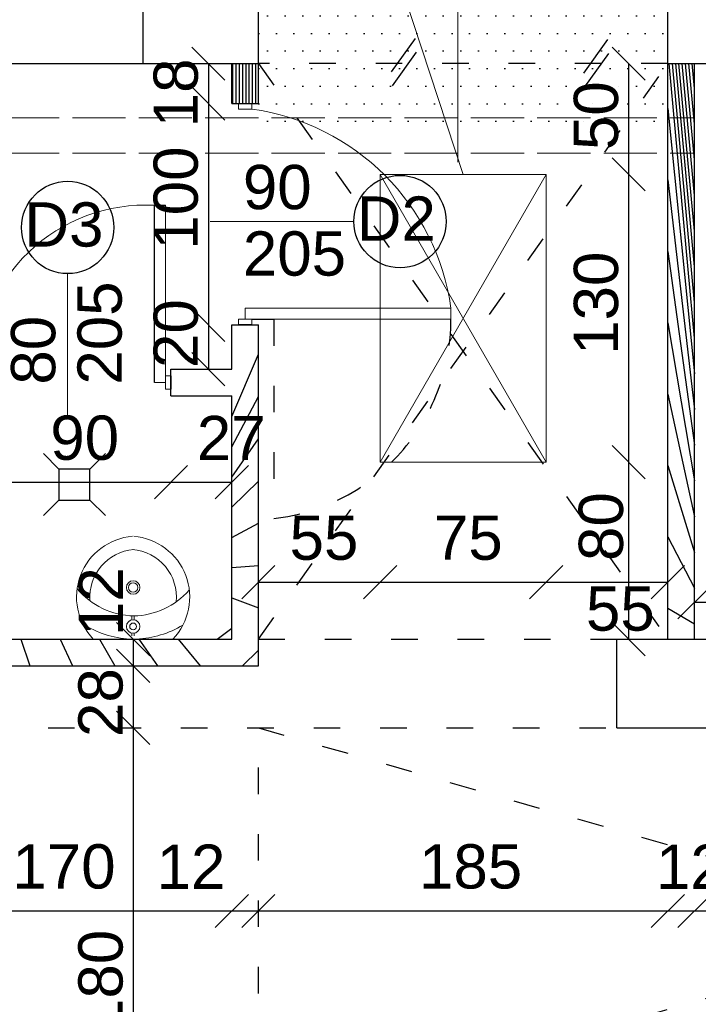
# Model space of a CAD drawing. Header units: millimetres. Extents: x 6197 to 108098, y 4257 to 29730.
# Tile 28 of 148: x 17930 to 18236, y 10653 to 11097. Entities that reach past the tile are written whole.
import ezdxf

# ---------------------------------------------------------------- set-up
doc = ezdxf.new("R2010")
doc.units = ezdxf.units.MM
doc.linetypes.add('ACAD_ISO02W100', pattern=[15, 12, -3])
doc.linetypes.add('ACAD_ISO03W100', pattern=[30, 12, -18])
doc.layers.add('001_Dark_1 10', color=7, linetype='Continuous', lineweight=0)
doc.styles.get("Standard").update_dxf_attribs({"font": 'arial.ttf'})
doc.dimstyles.new('ISO-25', dxfattribs={"dimtxt": 2.5, "dimasz": 2.5, "dimexe": 1.25, "dimexo": 0.625, "dimtad": 1, "dimtxsty": 'Standard', "dimcen": 2.5, "dimadec": 0, "dimazin": 0, "dimtfac": 1, "dimtmove": 0, "dimatfit": 3, "dimfxl": 1, "dimarcsym": 0})
pattern_1 = [(45, (-1177844323.7111, -935728472.6591815), (-11.22532015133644, 11.22532015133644), [])]

# ---------------------------------------------------------------- blocks, each defined once
blk = doc.blocks.new('_Oblique')
at = {"color": 0, "linetype": 'ByBlock', "lineweight": -2}
blk.add_line((-0.5, -0.5), (0.5, 0.5), dxfattribs=at)
blk = doc.blocks.new('*D539')
at = {"color": 0, "lineweight": -2, "transparency": 16777216}
blk.add_line((17855.33067422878, 10694.86880286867), (18025.33067232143, 10694.86880286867), dxfattribs=at)
at = {"layer": 'Defpoints', "color": 0, "transparency": 16777216}
for p in [(17855.33067422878, 10817.62654765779), (18025.33067232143, 10817.62654765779), (18025.33067232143, 10694.86880286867)]:
    blk.add_point(p, dxfattribs=at)
at = {"color": 0, "lineweight": -2, "transparency": 16777216, "xscale": 15, "yscale": 15, "zscale": 15, "rotation": 180}
blk.add_blockref('_Oblique', (17855.33067422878, 10694.86880286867), dxfattribs=at)
at = {"color": 0, "lineweight": -2, "transparency": 16777216, "xscale": 15, "yscale": 15, "zscale": 15}
blk.add_blockref('_Oblique', (18025.33067232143, 10694.86880286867), dxfattribs=at)
at = {"color": 0, "transparency": 16777216, "insert": (17949.53579717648, 10714.8588015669), "char_height": 20, "attachment_point": 5}
blk.add_mtext('170', dxfattribs=at)
blk = doc.blocks.new('*D540')
at = {"color": 0, "lineweight": -2, "transparency": 16777216}
blk.add_line((18037.3306744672, 10694.86880274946), (18222.3306744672, 10694.86880274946), dxfattribs=at)
at = {"layer": 'Defpoints', "color": 0, "transparency": 16777216}
for p in [(18222.3306744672, 10817.62654765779), (18037.3306744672, 10805.62654193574), (18222.3306744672, 10694.86880274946)]:
    blk.add_point(p, dxfattribs=at)
at = {"color": 0, "lineweight": -2, "transparency": 16777216, "xscale": 15, "yscale": 15, "zscale": 15, "rotation": 180}
blk.add_blockref('_Oblique', (18037.3306744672, 10694.86880274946), dxfattribs=at)
at = {"color": 0, "lineweight": -2, "transparency": 16777216, "xscale": 15, "yscale": 15, "zscale": 15}
blk.add_blockref('_Oblique', (18222.3306744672, 10694.86880274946), dxfattribs=at)
at = {"color": 0, "transparency": 16777216, "insert": (18133.19933610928, 10714.85880144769), "char_height": 20, "attachment_point": 5}
blk.add_mtext('185', dxfattribs=at)
blk = doc.blocks.new('*D508')
at = {"color": 0, "lineweight": -2, "transparency": 16777216}
blk.add_line((18025.33067208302, 10694.86880263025), (18037.33067422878, 10694.86880263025), dxfattribs=at)
at = {"layer": 'Defpoints', "color": 0, "transparency": 16777216}
for p in [(18025.33067208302, 10817.62654730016), (18037.33067422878, 10805.62654193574), (18037.33067422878, 10694.86880263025)]:
    blk.add_point(p, dxfattribs=at)
at = {"color": 0, "lineweight": -2, "transparency": 16777216, "xscale": 15, "yscale": 15, "zscale": 15, "rotation": 180}
blk.add_blockref('_Oblique', (18025.33067208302, 10694.86880263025), dxfattribs=at)
at = {"color": 0, "lineweight": -2, "transparency": 16777216, "xscale": 15, "yscale": 15, "zscale": 15}
blk.add_blockref('_Oblique', (18037.33067422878, 10694.86880263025), dxfattribs=at)
at = {"color": 0, "transparency": 16777216, "insert": (18006.90541392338, 10714.85880132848), "char_height": 20, "attachment_point": 5}
blk.add_mtext('12', dxfattribs=at)
blk = doc.blocks.new('*D646')
at = {"color": 0, "lineweight": -2, "transparency": 16777216}
blk.add_line((18222.3306744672, 10694.86880215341), (18234.3306744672, 10694.86880215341), dxfattribs=at)
at = {"layer": 'Defpoints', "color": 0, "transparency": 16777216}
for p in [(18222.3306744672, 10817.62654217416), (18234.3306744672, 10817.62654217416), (18234.3306744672, 10694.86880215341)]:
    blk.add_point(p, dxfattribs=at)
at = {"color": 0, "lineweight": -2, "transparency": 16777216, "xscale": 15, "yscale": 15, "zscale": 15, "rotation": 180}
blk.add_blockref('_Oblique', (18222.3306744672, 10694.86880215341), dxfattribs=at)
at = {"color": 0, "lineweight": -2, "transparency": 16777216, "xscale": 15, "yscale": 15, "zscale": 15}
blk.add_blockref('_Oblique', (18234.3306744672, 10694.86880215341), dxfattribs=at)
at = {"color": 0, "transparency": 16777216, "insert": (18232.48757034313, 10714.85880085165), "char_height": 20, "attachment_point": 5}
blk.add_mtext('12', dxfattribs=at)
blk = doc.blocks.new('*D647')
at = {"color": 0, "lineweight": -2, "transparency": 16777216}
blk.add_line((18234.3306744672, 10694.86880215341), (18470.3306744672, 10694.86880215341), dxfattribs=at)
at = {"layer": 'Defpoints', "color": 0, "transparency": 16777216}
for p in [(18234.3306744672, 10817.62654217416), (18470.3306744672, 10817.62654217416), (18470.3306744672, 10694.86880215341)]:
    blk.add_point(p, dxfattribs=at)
at = {"color": 0, "lineweight": -2, "transparency": 16777216, "xscale": 15, "yscale": 15, "zscale": 15, "rotation": 180}
blk.add_blockref('_Oblique', (18234.3306744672, 10694.86880215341), dxfattribs=at)
at = {"color": 0, "lineweight": -2, "transparency": 16777216, "xscale": 15, "yscale": 15, "zscale": 15}
blk.add_blockref('_Oblique', (18470.3306744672, 10694.86880215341), dxfattribs=at)
at = {"color": 0, "transparency": 16777216, "insert": (18347.85215788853, 10714.85880085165), "char_height": 20, "attachment_point": 5}
blk.add_mtext('236', dxfattribs=at)
blk = doc.blocks.new('*D607')
at = {"color": 0, "lineweight": -2, "transparency": 16777216}
blk.add_line((17804.88339763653, 10805.62654193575), (17804.88339763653, 10212.6265387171), dxfattribs=at)
at = {"layer": 'Defpoints', "color": 0, "transparency": 16777216}
for p in [(17994.88339477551, 10805.62654193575), (17804.88339763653, 10212.6265387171), (17835.25912838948, 10212.6265387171)]:
    blk.add_point(p, dxfattribs=at)
at = {"color": 0, "lineweight": -2, "transparency": 16777216, "xscale": 15, "yscale": 15, "zscale": 15}
for p, rotation in [((17804.88339763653, 10805.62654193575), 90), ((17804.88339763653, 10212.6265387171), 270)]:
    blk.add_blockref('_Oblique', p, dxfattribs=dict(at, rotation=rotation))
at = {"color": 0, "transparency": 16777216, "insert": (17790.25949293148, 10496.59424503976), "char_height": 20, "attachment_point": 5, "rotation": 90}
blk.add_mtext('593', dxfattribs=at)
blk = doc.blocks.new('*D613')
at = {"color": 0, "lineweight": -2, "transparency": 16777216}
blk.add_line((17980.75101595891, 10817.62654420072), (17980.75101595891, 10805.62654193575), dxfattribs=at)
at = {"layer": 'Defpoints', "color": 0, "transparency": 16777216}
for p in [(18025.33067875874, 10817.62654420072), (17980.75101595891, 10805.62654193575), (18037.33067422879, 10805.62654193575)]:
    blk.add_point(p, dxfattribs=at)
at = {"color": 0, "lineweight": -2, "transparency": 16777216, "xscale": 15, "yscale": 15, "zscale": 15}
for p, rotation in [((17980.75101595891, 10817.62654420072), 90), ((17980.75101595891, 10805.62654193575), 270)]:
    blk.add_blockref('_Oblique', p, dxfattribs=dict(at, rotation=rotation))
at = {"color": 0, "transparency": 16777216, "insert": (17966.12709980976, 10834.58726104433), "char_height": 20, "attachment_point": 5, "rotation": 90}
blk.add_mtext('12', dxfattribs=at)
blk = doc.blocks.new('*D614')
at = {"color": 0, "lineweight": -2, "transparency": 16777216}
blk.add_line((17980.75101786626, 10777.62654193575), (17980.75101786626, 10597.62654193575), dxfattribs=at)
at = {"layer": 'Defpoints', "color": 0, "transparency": 16777216}
for p in [(18025.33067875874, 10777.62654193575), (17980.75101786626, 10597.62654193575), (18037.33067494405, 10597.62654193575)]:
    blk.add_point(p, dxfattribs=at)
at = {"color": 0, "lineweight": -2, "transparency": 16777216, "xscale": 15, "yscale": 15, "zscale": 15}
for p, rotation in [((17980.75101786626, 10777.62654193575), 90), ((17980.75101786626, 10597.62654193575), 270)]:
    blk.add_blockref('_Oblique', p, dxfattribs=dict(at, rotation=rotation))
at = {"color": 0, "transparency": 16777216, "insert": (17966.12709980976, 10663.06755002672), "char_height": 20, "attachment_point": 5, "rotation": 90}
blk.add_mtext('180', dxfattribs=at)
blk = doc.blocks.new('*D615')
at = {"color": 0, "lineweight": -2, "transparency": 16777216}
blk.add_line((17980.75101786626, 10805.62654074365), (17980.75101786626, 10777.62654193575), dxfattribs=at)
at = {"layer": 'Defpoints', "color": 0, "transparency": 16777216}
for p in [(18025.33067875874, 10805.62654074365), (17980.75101786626, 10777.62654193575), (18037.33067422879, 10777.62654193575)]:
    blk.add_point(p, dxfattribs=at)
at = {"color": 0, "lineweight": -2, "transparency": 16777216, "xscale": 15, "yscale": 15, "zscale": 15}
for p, rotation in [((17980.75101786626, 10805.62654074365), 90), ((17980.75101786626, 10777.62654193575), 270)]:
    blk.add_blockref('_Oblique', p, dxfattribs=dict(at, rotation=rotation))
at = {"color": 0, "transparency": 16777216, "insert": (17966.12709980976, 10788.99822684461), "char_height": 20, "attachment_point": 5, "rotation": 90}
blk.add_mtext('28', dxfattribs=at)
blk = doc.blocks.new('*D623')
at = {"color": 0, "lineweight": -2, "transparency": 16777216}
blk.add_line((18014.73392516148, 11077.62654157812), (18014.73392516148, 11059.62654157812), dxfattribs=at)
at = {"layer": 'Defpoints', "color": 0, "transparency": 16777216}
for p in [(18025.33067399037, 11077.62654157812), (18014.73392516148, 11059.62654157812), (18025.33067422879, 11059.62654157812)]:
    blk.add_point(p, dxfattribs=at)
at = {"color": 0, "lineweight": -2, "transparency": 16777216, "xscale": 15, "yscale": 15, "zscale": 15}
for p, rotation in [((18014.73392516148, 11077.62654157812), 90), ((18014.73392516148, 11059.62654157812), 270)]:
    blk.add_blockref('_Oblique', p, dxfattribs=dict(at, rotation=rotation))
at = {"color": 0, "transparency": 16777216, "insert": (18000.1100123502, 11064.42458017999), "char_height": 20, "attachment_point": 5, "rotation": 90}
blk.add_mtext('18', dxfattribs=at)
blk = doc.blocks.new('*D624')
at = {"color": 0, "lineweight": -2, "transparency": 16777216}
blk.add_line((18014.73392706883, 11059.62654157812), (18014.73392706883, 10959.62654157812), dxfattribs=at)
at = {"layer": 'Defpoints', "color": 0, "transparency": 16777216}
for p in [(18025.33067399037, 11059.62654157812), (18014.73392706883, 10959.62654157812), (18025.33067399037, 10959.62654157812)]:
    blk.add_point(p, dxfattribs=at)
at = {"color": 0, "lineweight": -2, "transparency": 16777216, "xscale": 15, "yscale": 15, "zscale": 15}
for p, rotation in [((18014.73392706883, 11059.62654157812), 90), ((18014.73392706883, 10959.62654157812), 270)]:
    blk.add_blockref('_Oblique', p, dxfattribs=dict(at, rotation=rotation))
at = {"color": 0, "transparency": 16777216, "insert": (18000.1100123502, 11016.88443168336), "char_height": 20, "attachment_point": 5, "rotation": 90}
blk.add_mtext('100', dxfattribs=at)
blk = doc.blocks.new('*D625')
at = {"color": 0, "lineweight": -2, "transparency": 16777216}
blk.add_line((18014.73392897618, 10959.62654348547), (18014.73392897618, 10939.62654241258), dxfattribs=at)
at = {"layer": 'Defpoints', "color": 0, "transparency": 16777216}
for p in [(18025.33067399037, 10959.62654348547), (18014.73392897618, 10939.62654241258), (18025.33067351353, 10939.62654241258)]:
    blk.add_point(p, dxfattribs=at)
at = {"color": 0, "lineweight": -2, "transparency": 16777216, "xscale": 15, "yscale": 15, "zscale": 15}
for p, rotation in [((18014.73392897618, 10959.62654348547), 90), ((18014.73392897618, 10939.62654241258), 270)]:
    blk.add_blockref('_Oblique', p, dxfattribs=dict(at, rotation=rotation))
at = {"color": 0, "transparency": 16777216, "insert": (18000.1100123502, 10955.69083985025), "char_height": 20, "attachment_point": 5, "rotation": 90}
blk.add_mtext('20', dxfattribs=at)
blk = doc.blocks.new('*D627')
at = {"color": 0, "lineweight": -2, "transparency": 16777216}
blk.add_line((17907.83067422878, 10888.52709385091), (17997.83067422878, 10888.52709385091), dxfattribs=at)
at = {"layer": 'Defpoints', "color": 0, "transparency": 16777216}
for p in [(17907.83067422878, 10927.62654181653), (17997.83067422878, 10927.62654169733), (17997.83067422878, 10888.52709385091)]:
    blk.add_point(p, dxfattribs=at)
at = {"color": 0, "lineweight": -2, "transparency": 16777216, "xscale": 15, "yscale": 15, "zscale": 15, "rotation": 180}
blk.add_blockref('_Oblique', (17907.83067422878, 10888.52709385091), dxfattribs=at)
at = {"color": 0, "lineweight": -2, "transparency": 16777216, "xscale": 15, "yscale": 15, "zscale": 15}
blk.add_blockref('_Oblique', (17997.83067422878, 10888.52709385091), dxfattribs=at)
at = {"color": 0, "transparency": 16777216, "insert": (17958.86528616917, 10908.51709254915), "char_height": 20, "attachment_point": 5}
blk.add_mtext('90', dxfattribs=at)
blk = doc.blocks.new('*D628')
at = {"color": 0, "lineweight": -2, "transparency": 16777216}
blk.add_line((17997.83067422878, 10888.52709385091), (18025.33067422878, 10888.52709385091), dxfattribs=at)
at = {"layer": 'Defpoints', "color": 0, "transparency": 16777216}
for p in [(17997.83067422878, 10927.62654181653), (18025.33067422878, 10927.62654193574), (18025.33067422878, 10888.52709385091)]:
    blk.add_point(p, dxfattribs=at)
at = {"color": 0, "lineweight": -2, "transparency": 16777216, "xscale": 15, "yscale": 15, "zscale": 15, "rotation": 180}
blk.add_blockref('_Oblique', (17997.83067422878, 10888.52709385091), dxfattribs=at)
at = {"color": 0, "lineweight": -2, "transparency": 16777216, "xscale": 15, "yscale": 15, "zscale": 15}
blk.add_blockref('_Oblique', (18025.33067422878, 10888.52709385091), dxfattribs=at)
at = {"color": 0, "transparency": 16777216, "insert": (18025.07795697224, 10908.51709254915), "char_height": 20, "attachment_point": 5}
blk.add_mtext('27', dxfattribs=at)
blk = doc.blocks.new('*D629')
at = {"color": 0, "lineweight": -2, "transparency": 16777216}
blk.add_line((18234.3306744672, 10834.30378266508), (18307.3306744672, 10834.30378266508), dxfattribs=at)
at = {"layer": 'Defpoints', "color": 0, "transparency": 16777216}
for p in [(18307.3306744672, 10834.30378266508), (18234.3306744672, 10805.62654217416), (18307.3306744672, 10805.62654217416)]:
    blk.add_point(p, dxfattribs=at)
at = {"color": 0, "lineweight": -2, "transparency": 16777216, "xscale": 15, "yscale": 15, "zscale": 15, "rotation": 180}
blk.add_blockref('_Oblique', (18234.3306744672, 10834.30378266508), dxfattribs=at)
at = {"color": 0, "lineweight": -2, "transparency": 16777216, "xscale": 15, "yscale": 15, "zscale": 15}
blk.add_blockref('_Oblique', (18307.3306744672, 10834.30378266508), dxfattribs=at)
at = {"color": 0, "transparency": 16777216, "insert": (18272.64503150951, 10854.29378136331), "char_height": 20, "attachment_point": 5}
blk.add_mtext('73', dxfattribs=at)
blk = doc.blocks.new('*D744')
at = {"color": 0, "lineweight": -2, "transparency": 16777216}
blk.add_line((18037.33067399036, 11165.42034002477), (18222.3306744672, 11165.42034002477), dxfattribs=at)
at = {"layer": 'Defpoints', "color": 0, "transparency": 16777216}
for p in [(18222.3306744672, 11165.42034002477), (18037.33067399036, 11145.62653943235), (18222.3306744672, 11077.62654193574)]:
    blk.add_point(p, dxfattribs=at)
at = {"color": 0, "lineweight": -2, "transparency": 16777216, "xscale": 15, "yscale": 15, "zscale": 15, "rotation": 180}
blk.add_blockref('_Oblique', (18037.33067399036, 11165.42034002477), dxfattribs=at)
at = {"color": 0, "lineweight": -2, "transparency": 16777216, "xscale": 15, "yscale": 15, "zscale": 15}
blk.add_blockref('_Oblique', (18222.3306744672, 11165.42034002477), dxfattribs=at)
at = {"color": 0, "transparency": 16777216, "insert": (18185.17959004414, 11185.41033872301), "char_height": 20, "attachment_point": 5}
blk.add_mtext('185', dxfattribs=at)
blk = doc.blocks.new('*D745')
at = {"color": 0, "lineweight": -2, "transparency": 16777216}
blk.add_line((18222.3306744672, 11165.42034002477), (18234.3306744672, 11165.42034002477), dxfattribs=at)
at = {"layer": 'Defpoints', "color": 0, "transparency": 16777216}
for p in [(18234.3306744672, 11165.42034002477), (18222.3306744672, 11077.62654193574), (18234.3306744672, 11077.62654205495)]:
    blk.add_point(p, dxfattribs=at)
at = {"color": 0, "lineweight": -2, "transparency": 16777216, "xscale": 15, "yscale": 15, "zscale": 15, "rotation": 180}
blk.add_blockref('_Oblique', (18222.3306744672, 11165.42034002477), dxfattribs=at)
at = {"color": 0, "lineweight": -2, "transparency": 16777216, "xscale": 15, "yscale": 15, "zscale": 15}
blk.add_blockref('_Oblique', (18234.3306744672, 11165.42034002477), dxfattribs=at)
at = {"color": 0, "transparency": 16777216, "insert": (18233.87398272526, 11185.41033872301), "char_height": 20, "attachment_point": 5}
blk.add_mtext('12', dxfattribs=at)
blk = doc.blocks.new('*D746')
at = {"color": 0, "lineweight": -2, "transparency": 16777216}
blk.add_line((18234.3306744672, 11165.42034002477), (18470.3306744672, 11165.42034002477), dxfattribs=at)
at = {"layer": 'Defpoints', "color": 0, "transparency": 16777216}
for p in [(18470.3306744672, 11165.42034002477), (18234.3306744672, 11077.62654193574), (18470.3306744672, 11077.62654205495)]:
    blk.add_point(p, dxfattribs=at)
at = {"color": 0, "lineweight": -2, "transparency": 16777216, "xscale": 15, "yscale": 15, "zscale": 15, "rotation": 180}
blk.add_blockref('_Oblique', (18234.3306744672, 11165.42034002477), dxfattribs=at)
at = {"color": 0, "lineweight": -2, "transparency": 16777216, "xscale": 15, "yscale": 15, "zscale": 15}
blk.add_blockref('_Oblique', (18470.3306744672, 11165.42034002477), dxfattribs=at)
at = {"color": 0, "transparency": 16777216, "insert": (18386.14987760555, 11185.41033872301), "char_height": 20, "attachment_point": 5}
blk.add_mtext('236', dxfattribs=at)
blk = doc.blocks.new('*D932')
at = {"color": 0, "lineweight": -2, "transparency": 16777216}
blk.add_line((18037.33067422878, 10843.37729045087), (18092.33067422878, 10843.37729045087), dxfattribs=at)
at = {"layer": 'Defpoints', "color": 0, "transparency": 16777216}
for p in [(18092.33067422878, 10897.62654205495), (18092.33067422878, 10843.37729045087), (18037.33067422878, 10817.62654193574)]:
    blk.add_point(p, dxfattribs=at)
at = {"color": 0, "lineweight": -2, "transparency": 16777216, "xscale": 15, "yscale": 15, "zscale": 15, "rotation": 180}
blk.add_blockref('_Oblique', (18037.33067422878, 10843.37729045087), dxfattribs=at)
at = {"color": 0, "lineweight": -2, "transparency": 16777216, "xscale": 15, "yscale": 15, "zscale": 15}
blk.add_blockref('_Oblique', (18092.33067422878, 10843.37729045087), dxfattribs=at)
at = {"color": 0, "transparency": 16777216, "insert": (18066.96561437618, 10863.36728914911), "char_height": 20, "attachment_point": 5}
blk.add_mtext('55', dxfattribs=at)
blk = doc.blocks.new('*D933')
at = {"color": 0, "lineweight": -2, "transparency": 16777216}
blk.add_line((18092.33067422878, 10843.37729045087), (18167.33067422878, 10843.37729045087), dxfattribs=at)
at = {"layer": 'Defpoints', "color": 0, "transparency": 16777216}
for p in [(18092.33067422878, 10897.62654205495), (18167.33067422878, 10897.62654205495), (18167.33067422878, 10843.37729045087)]:
    blk.add_point(p, dxfattribs=at)
at = {"color": 0, "lineweight": -2, "transparency": 16777216, "xscale": 15, "yscale": 15, "zscale": 15, "rotation": 180}
blk.add_blockref('_Oblique', (18092.33067422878, 10843.37729045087), dxfattribs=at)
at = {"color": 0, "lineweight": -2, "transparency": 16777216, "xscale": 15, "yscale": 15, "zscale": 15}
blk.add_blockref('_Oblique', (18167.33067422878, 10843.37729045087), dxfattribs=at)
at = {"color": 0, "transparency": 16777216, "insert": (18132.16496926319, 10863.36728914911), "char_height": 20, "attachment_point": 5}
blk.add_mtext('75', dxfattribs=at)
blk = doc.blocks.new('*D934')
at = {"color": 0, "lineweight": -2, "transparency": 16777216}
blk.add_line((18167.33067422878, 10843.37729045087), (18222.3306744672, 10843.37729045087), dxfattribs=at)
at = {"layer": 'Defpoints', "color": 0, "transparency": 16777216}
for p in [(18167.33067422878, 10897.62654205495), (18222.3306744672, 10897.62654205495), (18222.3306744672, 10843.37729045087)]:
    blk.add_point(p, dxfattribs=at)
at = {"color": 0, "lineweight": -2, "transparency": 16777216, "xscale": 15, "yscale": 15, "zscale": 15, "rotation": 180}
blk.add_blockref('_Oblique', (18167.33067422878, 10843.37729045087), dxfattribs=at)
at = {"color": 0, "lineweight": -2, "transparency": 16777216, "xscale": 15, "yscale": 15, "zscale": 15}
blk.add_blockref('_Oblique', (18222.3306744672, 10843.37729045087), dxfattribs=at)
at = {"color": 0, "transparency": 16777216, "insert": (18200.85272055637, 10831.34286996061), "char_height": 20, "attachment_point": 5}
blk.add_mtext('55', dxfattribs=at)
blk = doc.blocks.new('*D935')
at = {"color": 0, "lineweight": -2, "transparency": 16777216}
blk.add_line((18204.58526640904, 11027.62654205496), (18204.58526640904, 10897.62654205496), dxfattribs=at)
at = {"layer": 'Defpoints', "color": 0, "transparency": 16777216}
for p in [(18167.33067422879, 11027.62654205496), (18167.33067422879, 10897.62654205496), (18204.58526640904, 10897.62654205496)]:
    blk.add_point(p, dxfattribs=at)
at = {"color": 0, "lineweight": -2, "transparency": 16777216, "xscale": 15, "yscale": 15, "zscale": 15}
for p, rotation in [((18204.58526640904, 11027.62654205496), 90), ((18204.58526640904, 10897.62654205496), 270)]:
    blk.add_blockref('_Oblique', p, dxfattribs=dict(at, rotation=rotation))
at = {"color": 0, "transparency": 16777216, "insert": (18189.96135025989, 10969.40406879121), "char_height": 20, "attachment_point": 5, "rotation": 90}
blk.add_mtext('130', dxfattribs=at)
blk = doc.blocks.new('*D936')
at = {"color": 0, "lineweight": -2, "transparency": 16777216}
blk.add_line((18204.58526831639, 11077.62654205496), (18204.58526831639, 11027.62654205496), dxfattribs=at)
at = {"layer": 'Defpoints', "color": 0, "transparency": 16777216}
for p in [(18167.33067422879, 11077.62654205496), (18167.33067422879, 11027.62654205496), (18204.58526831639, 11027.62654205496)]:
    blk.add_point(p, dxfattribs=at)
at = {"color": 0, "lineweight": -2, "transparency": 16777216, "xscale": 15, "yscale": 15, "zscale": 15}
for p, rotation in [((18204.58526831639, 11077.62654205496), 90), ((18204.58526831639, 11027.62654205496), 270)]:
    blk.add_blockref('_Oblique', p, dxfattribs=dict(at, rotation=rotation))
at = {"color": 0, "transparency": 16777216, "insert": (18189.96135025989, 11054.11163481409), "char_height": 20, "attachment_point": 5, "rotation": 90}
blk.add_mtext('50', dxfattribs=at)
blk = doc.blocks.new('*D937')
at = {"color": 0, "lineweight": -2, "transparency": 16777216}
blk.add_line((18204.58526879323, 10897.62654253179), (18204.58526879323, 10817.62654193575), dxfattribs=at)
at = {"layer": 'Defpoints', "color": 0, "transparency": 16777216}
for p in [(18167.3306718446, 10897.62654253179), (18167.3306718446, 10817.62654193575), (18204.58526879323, 10817.62654193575)]:
    blk.add_point(p, dxfattribs=at)
at = {"color": 0, "lineweight": -2, "transparency": 16777216, "xscale": 15, "yscale": 15, "zscale": 15}
for p, rotation in [((18204.58526879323, 10897.62654253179), 90), ((18204.58526879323, 10817.62654193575), 270)]:
    blk.add_blockref('_Oblique', p, dxfattribs=dict(at, rotation=rotation))
at = {"color": 0, "transparency": 16777216, "insert": (18192.20187431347, 10868.50059410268), "char_height": 20, "attachment_point": 5, "rotation": 90}
blk.add_mtext('80', dxfattribs=at)

msp = doc.modelspace()

# ---------------------------------------------------------------- hatches: boundary and pattern name
h = msp.add_hatch()
h.set_pattern_fill('ANSI31', color=256, scale=5)
h.set_pattern_definition(pattern_1)
h.paths.add_polyline_path([(17985.33067422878, 11077.62654205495), (18037.3306744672, 11077.62654205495), (18037.3306744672, 11145.62654193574), (17985.33067422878, 11145.62654193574)])
h = msp.add_hatch()
h.set_pattern_fill('DOTS', color=256, scale=5)
h.set_pattern_definition([(0, (-1177844323.7111, -935728472.6591815), (3.96875, 7.9375), [0, -7.9375])])
h.paths.add_polyline_path([(18127.37009793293, 11145.62654193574), (18037.3306744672, 11145.62654193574), (18037.3306744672, 11077.62654205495), (18127.37009793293, 11077.62654205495)])
h.paths.add_polyline_path([(18222.3306744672, 11145.62654193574), (18127.37009793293, 11145.62654193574), (18127.37009793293, 11077.62654205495), (18222.3306744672, 11077.62654205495)])
h = msp.add_hatch()
h.set_pattern_fill('ANSI31', color=256, scale=5)
h.set_pattern_definition([(45, (-1177844348.7111, -935728472.6591815), (-11.22532015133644, 11.22532015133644), [])])
h.paths.add_polyline_path([(17855.33067422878, 10927.62654193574), (17907.83067422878, 10927.62654169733), (17907.83067422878, 10939.62654169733), (17855.33067422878, 10939.62654193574), (17855.33067422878, 11077.62654193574), (17843.33067422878, 11077.62654193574), (17843.33067422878, 10817.62654217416), (17855.33067422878, 10817.62654217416)])
h.paths.add_polyline_path([(18037.33067422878, 10959.62654169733), (18025.33067422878, 10959.62654157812), (18025.33067422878, 10939.62654181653), (17997.83067422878, 10939.62654169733), (17997.83067422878, 10927.62654169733), (18025.33067422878, 10927.62654181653), (18025.33067422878, 10817.62654765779), (17882.33067399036, 10817.62654193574), (17882.33067399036, 10805.62654193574), (18037.33067422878, 10805.62654205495)])
h.paths.add_polyline_path([(18037.33067422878, 11077.62654205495), (18025.33067399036, 11077.62654205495), (18025.33067399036, 11059.62654157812), (18037.33067399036, 11059.62654157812)])
h = msp.add_hatch()
h.set_pattern_fill('ANSI31', color=256, scale=5)
h.set_pattern_definition(pattern_1)
h.paths.add_polyline_path([(18234.3306744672, 11077.62654193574), (18222.3306744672, 11077.62654193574), (18222.3306744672, 10817.62654217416), (18234.3306744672, 10817.62654217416)])
h.paths.add_polyline_path([(18307.3306744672, 10817.62654217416), (18259.33067399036, 10817.62654217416), (18259.33067399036, 10805.62654217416), (18307.3306744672, 10805.62654229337)])
h.paths.add_polyline_path([(18482.3306744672, 11077.62654193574), (18470.3306744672, 11077.62654193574), (18470.3306744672, 10879.42637988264, -0.1861334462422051), (18470.73240309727, 10878.38462599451, -0.1861334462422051), (18470.3306744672, 10877.34287210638), (18470.3306744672, 10817.62654217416), (18407.3306744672, 10817.62654217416), (18407.3306744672, 10805.62654229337), (18482.3306744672, 10805.62654217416)])

# ---------------------------------------------------------------- linework, layer by layer
at = {"lineweight": 20}
for p, q in [((17984.02769142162, 11470.91376181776), (18129.83067422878, 11027.62654205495)), ((18127.37009793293, 11226.62806566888), (18127.37009793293, 11033.06628628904)), ((18028.33067422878, 11057.12654157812), (18028.33067422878, 11059.62654157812)), ((18034.33067422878, 11057.12654157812), (18034.33067422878, 11059.62654157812)), ((18031.33067422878, 11057.12654157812), (18028.33067422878, 11057.12654157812)), ((18031.33067422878, 11057.12654157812), (18034.33067422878, 11057.12654157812)), ((18092.33067422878, 11027.62654205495), (18167.33067422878, 11027.62654205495)), ((18092.33067422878, 10897.62654205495), (18092.33067422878, 11027.62654205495)), ((18092.33067422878, 10897.62654205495), (18167.33067422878, 11027.62654205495)), ((18167.33067422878, 10897.62654205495), (18092.33067422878, 11027.62654205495)), ((18167.33067422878, 11027.62654205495), (18167.33067422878, 10897.62654205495)), ((17990.33067422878, 11013.62653978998), (17990.33067422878, 10933.62654193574)), ((17995.33067422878, 10936.62654193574), (17995.33067422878, 11013.62654193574)), ((18080.47436576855, 11006.28277023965), (18015.5628576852, 11006.28277023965)), ((17951.17444544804, 10917.85872563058), (17951.17444544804, 10982.77023359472)), ((18031.33067422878, 10962.12654157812), (18031.33067422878, 10967.12654157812)), ((18124.33067422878, 10967.12654157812), (18031.33067422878, 10967.12654157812)), ((18124.33067422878, 10962.12654157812), (18124.33067422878, 10967.12654157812)), ((18031.33067422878, 10962.12654157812), (18028.33067422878, 10962.12654157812)), ((18028.33067422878, 10962.12654157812), (18028.33067422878, 10959.62654157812)), ((18031.33067422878, 10962.12654157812), (18034.33067422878, 10962.12654157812)), ((18034.33067422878, 10962.12654157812), (18034.33067422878, 10959.62654157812)), ((18034.33067422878, 10962.12654157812), (18124.33067422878, 10962.12654157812)), ((17995.33067422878, 10933.62654193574), (17990.33067422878, 10933.62654193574)), ((17995.33067422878, 10933.62654193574), (17995.33067422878, 10936.62654193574)), ((17995.33067422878, 10936.62654193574), (17997.83067422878, 10936.62654193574)), ((17995.33067422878, 10933.62654193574), (17995.33067422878, 10930.62654193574)), ((17995.33067422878, 10930.62654193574), (17997.83067422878, 10930.62654193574)), ((18167.33067422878, 10897.62654205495), (18092.33067422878, 10897.62654205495))]:
    msp.add_line(p, q, dxfattribs=at)
at = {"lineweight": 30}
for p, q in [((17985.33067422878, 11077.62654193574), (17985.33067422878, 11145.62654193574)), ((18037.3306744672, 11077.62654193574), (18037.3306744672, 11145.62654193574)), ((18222.3306744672, 11077.62654193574), (18222.3306744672, 11145.62654193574)), ((17472.33067399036, 11077.62654193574), (17985.33067422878, 11077.62654205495)), ((17985.33067422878, 11077.62654205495), (18037.33067422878, 11077.62654205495)), ((18025.33067422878, 11059.62654157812), (18025.33067422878, 11077.62654205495)), ((18037.33067399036, 11059.62654157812), (18037.33067422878, 11077.62654205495)), ((18222.3306744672, 11077.62654193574), (18482.3306744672, 11077.62654193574)), ((18222.3306744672, 10817.62654765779), (18222.3306744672, 11077.62654205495)), ((18234.3306744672, 10817.62654217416), (18234.3306744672, 11077.62654205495)), ((18025.33067399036, 11059.62654157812), (18037.33067422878, 11059.62654157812)), ((18025.33067399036, 10959.62654157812), (18037.33067422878, 10959.62654157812)), ((18025.33067422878, 10939.62654169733), (18025.33067422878, 10959.62654145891)), ((18037.33067422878, 10805.62654193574), (18037.33067422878, 10959.62654145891)), ((17997.83067422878, 10939.62654169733), (18025.33067422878, 10939.62654181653)), ((17997.83067422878, 10927.62654193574), (17997.83067422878, 10939.62654193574)), ((17997.83067422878, 10927.62654169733), (18025.33067422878, 10927.62654181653)), ((18025.33067422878, 10817.62654765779), (18025.33067422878, 10927.62654181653)), ((17882.33067399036, 10817.62654193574), (18025.33067422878, 10817.62654765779)), ((18199.33067399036, 10817.62654217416), (18259.33067399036, 10817.62654217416)), ((18199.33067399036, 10777.62654193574), (18199.33067399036, 10817.62654193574)), ((18234.3306744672, 10817.62654217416), (18307.3306744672, 10817.62654217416)), ((17882.33067399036, 10805.62654193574), (18037.33067422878, 10805.62654193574)), ((18199.33067399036, 10777.62654217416), (18259.33067399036, 10777.62654217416))]:
    msp.add_line(p, q, dxfattribs=at)
at = {"color": 1}
for p, q in [((18097.42079859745, 11073.86122521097), (18108.28834277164, 11089.00956293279)), ((18184.28846913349, 11073.37349673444), (18195.15601330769, 11088.52183445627)), ((18097.95761710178, 11067.6024673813), (18108.82516127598, 11082.75080510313)), ((18184.82528763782, 11067.11473890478), (18195.69283181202, 11082.2630766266))]:
    msp.add_line(p, q, dxfattribs=at)
for p, q in [((17472.33067422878, 11077.62654193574), (17985.33067422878, 11077.62654193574)), ((18025.33067399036, 11077.62654157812), (18025.33067399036, 11059.62654157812)), ((17990.33067422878, 10933.62654193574), (17990.33067422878, 11013.62654193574)), ((17990.33067422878, 11013.62654193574), (17995.33067422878, 11013.62654193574)), ((18034.33067422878, 10959.62654157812), (18028.33067422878, 10959.62654157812)), ((18034.33067422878, 10962.12654157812), (18044.33067422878, 10962.12654157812)), ((17997.83067422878, 10936.62654193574), (17997.83067422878, 10930.62654193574)), ((17962.75100737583, 10817.62655063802), (17998.75101142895, 10817.62655063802))]:
    msp.add_line(p, q)
at = {"linetype": 'ACAD_ISO03W100'}
for p, q in [((18222.33067422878, 11077.62654205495), (18037.33067422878, 11077.62654205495)), ((18037.33067422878, 10817.62654193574), (18222.3306744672, 11077.62654205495)), ((18044.33067422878, 10962.12654157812), (18044.33067422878, 10872.12654157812)), ((18037.33067494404, 10597.62654193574), (18037.33067494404, 10777.62654193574)), ((18037.33067494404, 10777.62654193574), (18667.33067494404, 10597.62654193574)), ((18037.33067494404, 10597.62654193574), (18667.33067494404, 10777.62654193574))]:
    msp.add_line(p, q, dxfattribs=at)
at = {"linetype": 'ACAD_ISO02W100', "lineweight": 20, "ltscale": 2}
for p, q in [((17833.33067422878, 11053.22388776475), (18234.3306744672, 11053.22388764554)), ((17833.33067422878, 11037.22388776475), (18234.3306744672, 11037.22388776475))]:
    msp.add_line(p, q, dxfattribs=at)
at = {"color": 0}
for p, q in [((17940.24245816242, 10901.47514315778), (17947.24245816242, 10894.47514315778)), ((17968.24245816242, 10901.47514315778), (17961.24245816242, 10894.47514315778)), ((17961.24245816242, 10894.47514315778), (17947.24245816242, 10894.47514315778)), ((17947.24245816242, 10894.47514315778), (17947.24245816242, 10880.47514315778)), ((17961.24245816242, 10887.47514315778), (17961.24245816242, 10894.47514315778)), ((17961.24245816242, 10880.47514315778), (17961.24245816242, 10894.47514315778)), ((17940.24245816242, 10873.47514315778), (17947.24245816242, 10880.47514315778)), ((17947.24245816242, 10880.47514315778), (17961.24245816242, 10880.47514315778)), ((17968.24245816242, 10873.47514315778), (17961.24245816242, 10880.47514315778))]:
    msp.add_line(p, q, dxfattribs=at)
at = {"linetype": 'ACAD_ISO03W100', "lineweight": 30}
for p, q in [((18037.33067422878, 10817.62654193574), (18202.33067399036, 10817.62654193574)), ((17882.33067399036, 10777.62654193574), (18202.33067399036, 10777.62654181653))]:
    msp.add_line(p, q, dxfattribs=at)
at = {"linetype": 'ACAD_ISO03W100'}
msp.add_lwpolyline([(18037.33067422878, 11077.62654205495), (18222.3306744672, 10817.62654765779)], dxfattribs=at)
for centre in [(18101.33285933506, 11006.28277023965), (17951.17444544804, 11003.62872704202)]:
    msp.add_circle(centre, 20.85849344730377)
at = {"lineweight": 20}
for centre, radius, start, end in [((18019.73921972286, 10952.53508540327), 105.6043689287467, 7.942007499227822, 82.05799250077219), ((17986.21909719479, 10937.83986946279), 75.89812228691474, 86.89462330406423, 180.9159947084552)]:
    msp.add_arc(centre, radius, start, end, dxfattribs=at)
at = {"linetype": 'ACAD_ISO03W100'}
msp.add_arc((18033.96799713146, 10961.89336606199), 90.36297834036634, 276.5850747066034, 0.1478464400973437, dxfattribs=at)
at = {"layer": '001_Dark_1 10', "color": 0}
for p, q in [((17980.22563296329, 10826.39525493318), (17980.22563296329, 10828.15502818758)), ((17981.15238100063, 10826.41430982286), (17981.15238100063, 10828.12561138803)), ((17980.22563296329, 10819.17398341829), (17980.22563296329, 10820.38320478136)), ((17981.15238100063, 10819.17398341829), (17981.15238100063, 10820.36414989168))]:
    msp.add_line(p, q, dxfattribs=at)
for centre, radius in [((17980.75100928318, 10840.98598893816), 3.051590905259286), ((17980.75100928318, 10840.98598893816), 2.151590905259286), ((17980.75100928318, 10823.38922985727), 3.051590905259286), ((17980.75100928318, 10823.38922985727), 1.551590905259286)]:
    msp.add_circle(centre, radius, dxfattribs=at)
for centre, radius, start, end in [((17982.76878934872, 10836.61160143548), 27.58883373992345, 94.70703122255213, 223.483257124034), ((17978.73322945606, 10836.61160143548), 27.58883373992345, 316.516742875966, 85.29296877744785), ((17982.76878934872, 10836.61160143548), 21.58883373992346, 94.70703122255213, 184.3165538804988), ((17978.73322945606, 10836.61160143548), 21.58883373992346, 354.4703461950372, 85.29296877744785), ((17982.01953679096, 10862.93381436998), 34.82502089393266, 220.262848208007, 268.3962397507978), ((17980.07021647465, 10862.93381436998), 34.82502089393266, 271.6037602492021, 318.317075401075), ((17982.01953679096, 10862.93381436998), 45.32502089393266, 237.9605975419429, 266.4347588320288), ((17980.13701849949, 10862.79339154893), 45.17101632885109, 272.7469794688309, 300.8017397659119)]:
    msp.add_arc(centre, radius, start, end, dxfattribs=at)

# ---------------------------------------------------------------- texts
at = {"lineweight": 20, "char_height": 20, "attachment_point": 1}
for s, insert in [('90', (18030.32472234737, 11031.88134964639)), ('205', (18030.32472234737, 11001.87188800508))]:
    msp.add_mtext_dynamic_manual_height_columns(s, width=37.211574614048, gutter_width=12.5, heights=[0], dxfattribs=dict(at, insert=insert))
for s, width, insert, char_height, attachment_point in [('D2', 68.36028754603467, (18117.50464159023, 11017.63476535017), 20, 3), ('D3', 68.36028754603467, (17967.34622770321, 11014.98072215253), 20, 3), ('\\pi5.81401;W.C. NIEPEŁNOSPRAWNYCH \\P\\pi136.59778;I KOBIET', 382.2835464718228, (15734.66214996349, 10896.34752257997), 19, 1), ('\\pi219.97971;POWIERZCHNIA RAZEM ', 838.2029432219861, (15737.12236314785, 10722.46917887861), 25, 1)]:
    msp.add_mtext_dynamic_manual_height_columns(s, width=width, gutter_width=12.5, heights=[0], dxfattribs=dict(insert=insert, char_height=char_height, attachment_point=attachment_point))
at = {"lineweight": 20, "char_height": 20, "attachment_point": 1, "rotation": 89.99999999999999}
for s, insert in [('205', (17955.58532768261, 10932.62059041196)), ('80', (17925.5758660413, 10932.62059041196))]:
    msp.add_mtext_dynamic_manual_height_columns(s, width=37.211574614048, gutter_width=12.5, heights=[0], dxfattribs=dict(at, insert=insert))

# ---------------------------------------------------------------- dimensions: what is measured, and where the dimension line sits
for base, p1, p2, picture, middle in [((18222.3306744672, 11165.42034002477), (18037.33067399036, 11145.62653943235), (18222.3306744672, 11077.62654193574), '*D744', (18185.17959004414, 11185.41033872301)), ((18234.3306744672, 11165.42034002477), (18222.3306744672, 11077.62654193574), (18234.3306744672, 11077.62654205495), '*D745', (18233.87398272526, 11185.41033872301)), ((18470.3306744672, 11165.42034002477), (18234.3306744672, 11077.62654193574), (18470.3306744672, 11077.62654205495), '*D746', (18386.14987760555, 11185.41033872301)), ((17997.83067422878, 10888.52709385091), (17907.83067422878, 10927.62654181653), (17997.83067422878, 10927.62654169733), '*D627', (17958.86528616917, 10908.51709254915)), ((18092.33067422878, 10843.37729045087), (18037.33067422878, 10817.62654193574), (18092.33067422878, 10897.62654205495), '*D932', (18066.96561437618, 10863.36728914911)), ((18167.33067422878, 10843.37729045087), (18092.33067422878, 10897.62654205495), (18167.33067422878, 10897.62654205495), '*D933', (18132.16496926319, 10863.36728914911)), ((18222.3306744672, 10843.37729045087), (18167.33067422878, 10897.62654205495), (18222.3306744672, 10897.62654205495), '*D934', (18200.85272055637, 10831.34286996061)), ((18307.3306744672, 10834.30378266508), (18234.3306744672, 10805.62654217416), (18307.3306744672, 10805.62654217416), '*D629', (18272.64503150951, 10854.29378136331)), ((18025.33067232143, 10694.86880286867), (17855.33067422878, 10817.62654765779), (18025.33067232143, 10817.62654765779), '*D539', (17949.53579717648, 10714.8588015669)), ((18037.33067422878, 10694.86880263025), (18025.33067208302, 10817.62654730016), (18037.33067422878, 10805.62654193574), '*D508', (18006.90541392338, 10714.85880132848)), ((18222.3306744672, 10694.86880274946), (18037.3306744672, 10805.62654193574), (18222.3306744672, 10817.62654765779), '*D540', (18133.19933610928, 10714.85880144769)), ((18234.3306744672, 10694.86880215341), (18222.3306744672, 10817.62654217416), (18234.3306744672, 10817.62654217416), '*D646', (18232.48757034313, 10714.85880085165)), ((18470.3306744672, 10694.86880215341), (18234.3306744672, 10817.62654217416), (18470.3306744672, 10817.62654217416), '*D647', (18347.85215788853, 10714.85880085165))]:
    dim = msp.add_linear_dim(base=base, p1=p1, p2=p2, dimstyle='ISO-25', override={"dimtxt": 20, "dimasz": 15, "dimblk1": 'Oblique', "dimblk2": 'Oblique', "dimsah": 1, "dimse1": 1, "dimse2": 1, "dimtmove": 2})
    dim.commit()
    dim.dimension.update_dxf_attribs({"geometry": picture, "text_midpoint": middle, "dimtype": 160})
for base, p1, p2, picture, middle in [((18014.73392516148, 11059.62654157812), (18025.33067399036, 11077.62654157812), (18025.33067422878, 11059.62654157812), '*D623', (18000.1100123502, 11064.42458017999)), ((18204.58526831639, 11027.62654205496), (18167.33067422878, 11077.62654205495), (18167.33067422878, 11027.62654205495), '*D936', (18189.96135025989, 11054.11163481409)), ((18014.73392706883, 10959.62654157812), (18025.33067399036, 11059.62654157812), (18025.33067399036, 10959.62654157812), '*D624', (18000.1100123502, 11016.88443168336)), ((18204.58526640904, 10897.62654205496), (18167.33067422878, 11027.62654205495), (18167.33067422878, 10897.62654205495), '*D935', (18189.96135025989, 10969.40406879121)), ((18014.73392897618, 10939.62654241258), (18025.33067399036, 10959.62654348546), (18025.33067351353, 10939.62654241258), '*D625', (18000.1100123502, 10955.69083985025)), ((18204.58526879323, 10817.62654193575), (18167.3306718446, 10897.62654253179), (18167.3306718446, 10817.62654193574), '*D937', (18192.20187431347, 10868.50059410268)), ((17980.75101595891, 10805.62654193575), (18025.33067875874, 10817.62654420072), (18037.33067422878, 10805.62654193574), '*D613', (17966.12709980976, 10834.58726104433)), ((17804.88339763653, 10212.6265387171), (17994.8833947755, 10805.62654193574), (17835.25912838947, 10212.62653871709), '*D607', (17790.25949293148, 10496.59424503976)), ((17980.75101786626, 10777.62654193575), (18025.33067875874, 10805.62654074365), (18037.33067422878, 10777.62654193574), '*D615', (17966.12709980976, 10788.99822684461)), ((17980.75101786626, 10597.62654193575), (18025.33067875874, 10777.62654193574), (18037.33067494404, 10597.62654193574), '*D614', (17966.12709980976, 10663.06755002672))]:
    dim = msp.add_linear_dim(base=base, p1=p1, p2=p2, angle=90, dimstyle='ISO-25', override={"dimtxt": 20, "dimasz": 15, "dimblk1": 'Oblique', "dimblk2": 'Oblique', "dimsah": 1, "dimse1": 1, "dimse2": 1, "dimtmove": 2})
    dim.commit()
    dim.dimension.update_dxf_attribs({"geometry": picture, "text_midpoint": middle, "dimtype": 160})
dim = msp.add_linear_dim(base=(18025.33067422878, 10888.52709385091), p1=(17997.83067422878, 10927.62654181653), p2=(18025.33067422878, 10927.62654193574), text='27', dimstyle='ISO-25', override={"dimtxt": 20, "dimasz": 15, "dimblk1": 'Oblique', "dimblk2": 'Oblique', "dimsah": 1, "dimse1": 1, "dimse2": 1, "dimtmove": 2})
dim.commit()
dim.dimension.update_dxf_attribs({"geometry": '*D628', "text_midpoint": (18025.07795697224, 10908.51709254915), "dimtype": 160})

doc.saveas('drawing.dxf')
